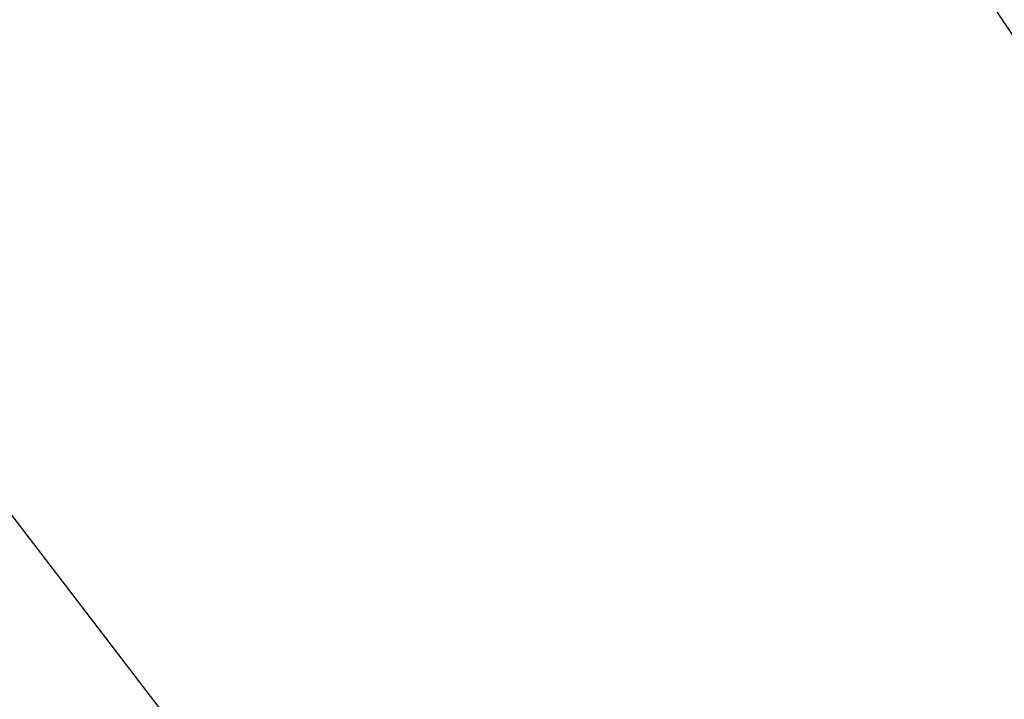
# Model space of a CAD drawing. Extents: x 0 to 457, y -4 to 453.
# Tile 114 of 256: x 129.5145 to 129.5484, y 127.1608 to 127.1842. Entities that reach past the tile are written whole.
import ezdxf

# ---------------------------------------------------------------- set-up
doc = ezdxf.new("R2010")
doc.units = 0
doc.layers.get('0').update_dxf_attribs({"color": 13, "linetype": 'CONTINUOUS'})

# ---------------------------------------------------------------- blocks, each defined once
blk = doc.blocks.new('GROUP_16')
blk.add_line((52.204497, 58.388846, 7.581079), (47.005751, 60.939053, 7.581079))
mesh = blk.add_polyface()
corners = [(46.969919, 60.832763, 74.258784), (41.704078, 68.046388, 69.284271), (41.317005, 61.944887, 74.258784), (48.922987, 66.626178, 69.284271)]
mesh.append_faces([[corners[k] for k in face] for face in [(0, 1, 2), (1, 0, 3)]], dxfattribs={"vtx0": -1})
mesh = blk.add_polyface()
corners = [(48.279356, 52.487722, 77.955181), (46.969919, 60.832763, 74.258784), (44.741679, 54.223103, 77.955181), (52.142376, 58.295452, 74.258784)]
mesh.append_faces([[corners[k] for k in face] for face in [(0, 1, 2), (1, 0, 3)]], dxfattribs={"vtx0": -1})
blk = doc.blocks.new('GROUP_7')
blk.add_blockref('GROUP_16', (0, 0, 40))
blk = doc.blocks.new('GROUP_22')
blk.add_line((30, 37.320508, 1.5), (25.176381, 39.318517, 1.5))
blk = doc.blocks.new('GROUP_23')
at = {"xscale": 1.1, "yscale": 1.1, "zscale": 2.5}
blk.add_blockref('GROUP_22', (225.860683, 225.898394, 112.02115), dxfattribs=at)
blk = doc.blocks.new('COMPONENT_9')
at = {"xscale": 0.4000000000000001, "yscale": 0.4000000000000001, "zscale": 0.4000000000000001}
for name, p in [('GROUP_23', (1.364409, 1.012274, 8.22885)), ('GROUP_7', (84.478492, 84.054273, 46.93731))]:
    blk.add_blockref(name, p, dxfattribs=at)
blk = doc.blocks.new('GROUP_2')
at = {"rotation": 150}
blk.add_blockref('COMPONENT_9', (236.548999, 151.905576, 200), dxfattribs=at)

msp = doc.modelspace()

# ---------------------------------------------------------------- block references
msp.add_blockref('GROUP_2', (36.686424, 17.498938, -0.189035))

doc.saveas('drawing.dxf')
